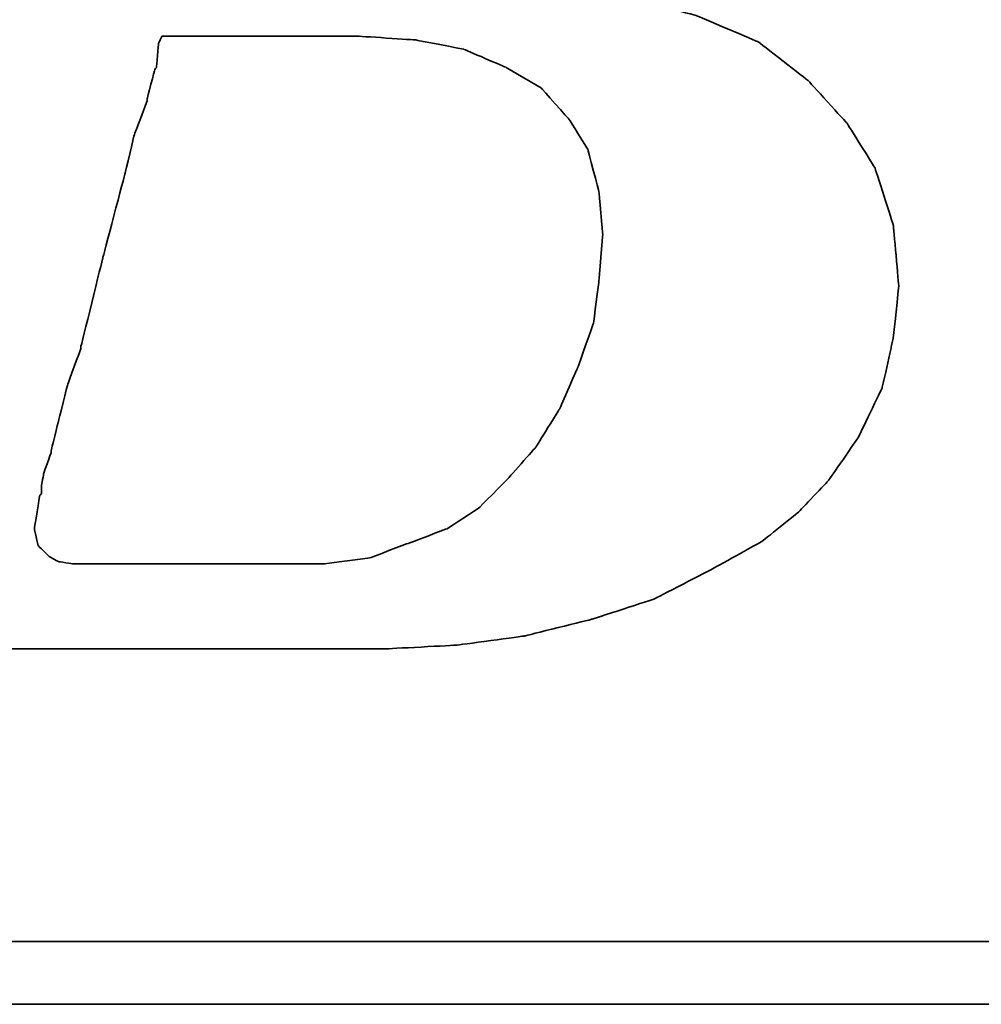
# Model space of a CAD drawing. Extents: x 15 to 126, y 28 to 89.
# Tile 21 of 45: x 89.03 to 90.09, y 62.99 to 64.07. Entities that reach past the tile are written whole.
import ezdxf

# ---------------------------------------------------------------- set-up
doc = ezdxf.new("R2010")
doc.units = 0
doc.header["$MEASUREMENT"] = 0
doc.layers.add('DIM', color=4, linetype='CONTINUOUS')
doc.layers.add('layer 1', color=7, linetype='CONTINUOUS')

# ---------------------------------------------------------------- blocks, each defined once
blk = doc.blocks.new('TBI MOTION logo(完整正式版)')
at = {"layer": 'layer 1', "color": 22, "lineweight": 35}
for points, knots in [([(-64.65375, -6.86375), (-64.65375, -6.86375), (-64.84375, -7.29625), (-64.84375, -7.29625), (-64.84375, -7.29625), (-64.84375, -7.29625), (-64.86875, -7.34375), (-64.86875, -7.34375), (-64.86875, -7.34375), (-64.86875, -7.34375), (-64.86875, -7.36875), (-64.86875, -7.36875), (-64.86875, -7.36875), (-64.86875, -7.36875), (-65.15375, -7.65375), (-65.15375, -7.65375), (-65.15375, -7.65375), (-65.15375, -7.65375), (-65.17875, -7.65375), (-65.17875, -7.65375), (-65.17875, -7.65375), (-65.17875, -7.65375), (-65.20375, -7.67875), (-65.20375, -7.67875), (-65.20375, -7.67875), (-65.20375, -7.67875), (-65.58875, -7.87125), (-65.58875, -7.87125), (-65.58875, -7.87125), (-65.58875, -7.87125), (-65.63375, -7.87125), (-65.63375, -7.87125), (-65.63375, -7.87125), (-65.63375, -7.87125), (-65.65875, -7.89375), (-65.65875, -7.89375), (-65.65875, -7.89375), (-65.65875, -7.89375), (-66.09375, -7.94375), (-66.09375, -7.94375), (-66.09375, -7.94375), (-66.09375, -7.94375), (-66.11375, -7.94375), (-66.11375, -7.94375), (-66.11375, -7.94375), (-66.11375, -7.94375), (-66.16375, -7.94375), (-66.16375, -7.94375), (-66.16375, -7.94375), (-66.16375, -7.94375), (-66.30875, -7.94375), (-66.30875, -7.94375), (-66.30875, -7.94375), (-66.30875, -7.94375), (-66.69375, -7.94375), (-66.69375, -7.94375), (-66.69375, -7.94375), (-66.69375, -7.94375), (-67.07375, -7.94375), (-67.07375, -7.94375), (-67.07375, -7.94375), (-67.07375, -7.94375), (-67.12375, -7.94375), (-67.12375, -7.94375), (-67.12375, -7.94375), (-67.12375, -7.94375), (-67.12375, -7.96625), (-67.12375, -7.96625), (-67.12375, -7.96625), (-67.12375, -7.96625), (-67.14875, -7.99125), (-67.14875, -7.99125), (-67.14875, -7.99125), (-67.14875, -7.99125), (-67.24375, -8.34875), (-67.24375, -8.34875), (-67.24375, -8.34875), (-67.24375, -8.34875), (-67.31375, -8.68625), (-67.31375, -8.68625), (-67.31375, -8.68625), (-67.31375, -8.68625), (-67.26875, -8.68625), (-67.26875, -8.68625), (-67.26875, -8.68625), (-67.26875, -8.68625), (-67.07375, -8.68625), (-67.07375, -8.68625), (-67.07375, -8.68625), (-67.07375, -8.68625), (-66.54875, -8.68625), (-66.54875, -8.68625), (-66.54875, -8.68625), (-66.54875, -8.68625), (-65.82625, -8.68625), (-65.82625, -8.68625), (-65.82625, -8.68625), (-65.82625, -8.68625), (-65.01375, -8.68625), (-65.01375, -8.68625), (-65.01375, -8.68625), (-65.01375, -8.68625), (-64.05375, -8.68625), (-64.05375, -8.68625), (-64.05375, -8.68625), (-64.05375, -8.68625), (-62.08375, -8.68625), (-62.08375, -8.68625), (-62.08375, -8.68625), (-62.08375, -8.68625), (-60.06875, -8.68625), (-60.06875, -8.68625), (-60.06875, -8.68625), (-60.06875, -8.68625), (-59.10875, -8.68625), (-59.10875, -8.68625), (-59.10875, -8.68625), (-59.10875, -8.68625), (-58.29375, -8.68625), (-58.29375, -8.68625), (-58.29375, -8.68625), (-58.29375, -8.68625), (-57.57375, -8.68625), (-57.57375, -8.68625), (-57.57375, -8.68625), (-57.57375, -8.68625), (-57.04875, -8.68625), (-57.04875, -8.68625), (-57.04875, -8.68625), (-57.04875, -8.68625), (-56.85375, -8.68625), (-56.85375, -8.68625), (-56.85375, -8.68625), (-56.85375, -8.68625), (-56.70875, -8.68625), (-56.70875, -8.68625), (-56.70875, -8.68625), (-56.70875, -8.68625), (-56.61375, -8.68625), (-56.61375, -8.68625), (-56.61375, -8.68625), (-56.61375, -8.68625), (-56.56875, -8.68625), (-56.56875, -8.68625), (-56.56875, -8.68625), (-56.56875, -8.68625), (-55.65375, -8.63875), (-55.65375, -8.63875), (-55.65375, -8.63875), (-55.65375, -8.63875), (-54.76875, -8.51875), (-54.76875, -8.51875), (-54.76875, -8.51875), (-54.76875, -8.51875), (-53.90375, -8.30375), (-53.90375, -8.30375), (-53.90375, -8.30375), (-53.90375, -8.30375), (-53.08875, -8.03875), (-53.08875, -8.03875), (-53.08875, -8.03875), (-53.08875, -8.03875), (-52.34375, -7.65375), (-52.34375, -7.65375), (-52.34375, -7.65375), (-52.34375, -7.65375), (-51.69875, -7.29625), (-51.69875, -7.29625), (-51.69875, -7.29625), (-51.69875, -7.29625), (-51.21875, -6.91125), (-51.21875, -6.91125), (-51.21875, -6.91125), (-51.21875, -6.91125), (-50.83375, -6.50375), (-50.83375, -6.50375), (-50.83375, -6.50375), (-50.83375, -6.50375), (-50.44875, -5.94875), (-50.44875, -5.94875), (-50.44875, -5.94875), (-50.44875, -5.94875), (-50.13875, -5.30375), (-50.13875, -5.30375), (-50.13875, -5.30375), (-50.13875, -5.30375), (-49.99375, -4.65375), (-49.99375, -4.65375), (-49.99375, -4.65375), (-49.99375, -4.65375), (-49.92375, -3.98375), (-49.92375, -3.98375), (-49.92375, -3.98375), (-49.92375, -3.98375), (-49.99375, -3.19374), (-49.99375, -3.19374), (-49.99375, -3.19374), (-49.99375, -3.19374), (-50.23374, -2.44874), (-50.23374, -2.44874), (-50.23374, -2.44874), (-50.23374, -2.44874), (-50.59375, -1.87374), (-50.59375, -1.87374), (-50.59375, -1.87374), (-50.59375, -1.87374), (-51.09875, -1.31874), (-51.09875, -1.31874), (-51.09875, -1.31874), (-51.09875, -1.31874), (-51.74375, -0.81875), (-51.74375, -0.81875), (-51.74375, -0.81875), (-51.74375, -0.81875), (-52.53875, -0.48125), (-52.53875, -0.48125), (-52.53875, -0.48125), (-52.53875, -0.48125), (-53.47375, -0.21875), (-53.47375, -0.21875), (-53.47375, -0.21875), (-53.47375, -0.21875), (-54.52875, -0.04874), (-54.52875, -0.04874), (-54.52875, -0.04874), (-54.52875, -0.04874), (-55.65375, 0.12125), (-55.65375, 0.12125), (-55.65375, 0.12125), (-55.65375, 0.12125), (-54.50375, 0.28624), (-54.50375, 0.28624), (-54.50375, 0.28624), (-54.50375, 0.28624), (-53.83375, 0.38124), (-53.83375, 0.38124), (-53.83375, 0.38124), (-53.83375, 0.38124), (-53.18375, 0.50125), (-53.18375, 0.50125), (-53.18375, 0.50125), (-53.18375, 0.50125), (-52.55875, 0.66874), (-52.55875, 0.66874), (-52.55875, 0.66874), (-52.55875, 0.66874), (-52.03375, 0.86124), (-52.03375, 0.86124), (-52.03375, 0.86124), (-52.03375, 0.86124), (-51.50374, 1.03124), (-51.50374, 1.03124), (-51.50374, 1.03124), (-51.50374, 1.03124), (-51.09875, 1.27125), (-51.09875, 1.27125), (-51.09875, 1.27125), (-51.09875, 1.27125), (-50.71375, 1.48624), (-50.71375, 1.48624), (-50.71375, 1.48624), (-50.71375, 1.48624), (-50.37625, 1.77625), (-50.37625, 1.77625), (-50.37625, 1.77625), (-50.37625, 1.77625), (-49.82375, 2.37625), (-49.82375, 2.37625), (-49.82375, 2.37625), (-49.82375, 2.37625), (-49.41875, 2.99625), (-49.41875, 2.99625), (-49.41875, 2.99625), (-49.41875, 2.99625), (-49.22375, 3.76625), (-49.22375, 3.76625), (-49.22375, 3.76625), (-49.22375, 3.76625), (-49.15375, 4.50874), (-49.15375, 4.50874), (-49.15375, 4.50874), (-49.15375, 4.50874), (-49.20375, 5.25125), (-49.20375, 5.25125), (-49.20375, 5.25125), (-49.20375, 5.25125), (-49.41875, 5.92625), (-49.41875, 5.92625), (-49.41875, 5.92625), (-49.41875, 5.92625), (-49.77875, 6.47625), (-49.77875, 6.47625), (-49.77875, 6.47625), (-49.77875, 6.47625), (-50.33125, 7.02624), (-50.33125, 7.02624), (-50.33125, 7.02624), (-50.33125, 7.02624), (-51.00125, 7.43625), (-51.00125, 7.43625), (-51.00125, 7.43625), (-51.00125, 7.43625), (-51.79375, 7.72625), (-51.79375, 7.72625), (-51.79375, 7.72625), (-51.79375, 7.72625), (-52.72875, 7.89124), (-52.72875, 7.89124), (-52.72875, 7.89124), (-52.72875, 7.89124), (-53.83375, 7.98625), (-53.83375, 7.98625), (-53.83375, 7.98625), (-53.83375, 7.98625), (-53.92875, 7.98625), (-53.92875, 7.98625), (-53.92875, 7.98625), (-53.92875, 7.98625), (-54.26375, 7.98625), (-54.26375, 7.98625), (-54.26375, 7.98625), (-54.26375, 7.98625), (-54.74375, 7.98625), (-54.74375, 7.98625), (-54.74375, 7.98625), (-54.74375, 7.98625), (-55.36875, 7.98625), (-55.36875, 7.98625), (-55.36875, 7.98625), (-55.36875, 7.98625), (-56.13375, 7.98625), (-56.13375, 7.98625), (-56.13375, 7.98625), (-56.13375, 7.98625), (-56.94875, 7.98625), (-56.94875, 7.98625), (-56.94875, 7.98625), (-56.94875, 7.98625), (-58.77625, 7.98625), (-58.77625, 7.98625), (-58.77625, 7.98625), (-58.77625, 7.98625), (-60.59875, 7.98625), (-60.59875, 7.98625), (-60.59875, 7.98625), (-60.59875, 7.98625), (-61.41375, 7.98625), (-61.41375, 7.98625), (-61.41375, 7.98625), (-61.41375, 7.98625), (-62.17875, 7.98625), (-62.17875, 7.98625), (-62.17875, 7.98625), (-62.17875, 7.98625), (-62.80375, 7.98625), (-62.80375, 7.98625), (-62.80375, 7.98625), (-62.80375, 7.98625), (-63.30625, 7.98625), (-63.30625, 7.98625), (-63.30625, 7.98625), (-63.30625, 7.98625), (-63.57375, 7.98625), (-63.57375, 7.98625), (-63.57375, 7.98625), (-63.57375, 7.98625), (-63.57375, 7.96375), (-63.57375, 7.96375), (-63.57375, 7.96375), (-63.57375, 7.96375), (-63.59875, 7.94125), (-63.59875, 7.94125), (-63.59875, 7.94125), (-63.59875, 7.94125), (-63.69375, 7.55625), (-63.69375, 7.55625), (-63.69375, 7.55625), (-63.69375, 7.55625), (-63.76375, 7.24624), (-63.76375, 7.24624), (-63.76375, 7.24624), (-63.76375, 7.24624), (-63.23875, 7.24624), (-63.23875, 7.24624), (-63.23875, 7.24624), (-63.23875, 7.24624), (-62.75875, 7.24624), (-62.75875, 7.24624), (-62.75875, 7.24624), (-62.75875, 7.24624), (-62.61125, 7.24624), (-62.61125, 7.24624), (-62.61125, 7.24624), (-62.61125, 7.24624), (-62.56625, 7.24624), (-62.56625, 7.24624), (-62.56625, 7.24624), (-62.56625, 7.24624), (-62.22875, 7.24624), (-62.22875, 7.24624), (-62.22875, 7.24624), (-62.22875, 7.24624), (-62.20375, 7.24624), (-62.20375, 7.24624), (-62.20375, 7.24624), (-62.20375, 7.24624), (-62.17875, 7.21875), (-62.17875, 7.21875), (-62.17875, 7.21875), (-62.17875, 7.21875), (-61.96375, 7.17125), (-61.96375, 7.17125), (-61.96375, 7.17125), (-61.96375, 7.17125), (-61.72375, 7.12624), (-61.72375, 7.12624), (-61.72375, 7.12624), (-61.72375, 7.12624), (-61.70375, 7.12624), (-61.70375, 7.12624), (-61.70375, 7.12624), (-61.70375, 7.12624), (-61.55875, 7.07624), (-61.55875, 7.07624), (-61.55875, 7.07624), (-61.55875, 7.07624), (-61.50875, 7.07624), (-61.50875, 7.07624), (-61.50875, 7.07624), (-61.50875, 7.07624), (-61.48375, 7.02624), (-61.48375, 7.02624), (-61.48375, 7.02624), (-61.48375, 7.02624), (-61.31875, 6.83375), (-61.31875, 6.83375), (-61.31875, 6.83375), (-61.31875, 6.83375), (-61.29375, 6.81125), (-61.29375, 6.81125), (-61.29375, 6.81125), (-61.29375, 6.81125), (-61.29375, 6.78625), (-61.29375, 6.78625), (-61.29375, 6.78625), (-61.29375, 6.78625), (-61.19875, 6.50124), (-61.19875, 6.50124), (-61.19875, 6.50124), (-61.19875, 6.50124), (-61.17375, 6.45124), (-61.17375, 6.45124), (-61.17375, 6.45124), (-61.17375, 6.45124), (-61.19875, 6.40625), (-61.19875, 6.40625), (-61.19875, 6.40625), (-61.19875, 6.40625), (-61.26875, 5.99624), (-61.26875, 5.99624), (-61.26875, 5.99624), (-61.26875, 5.99624), (-61.26875, 5.85125), (-61.26875, 5.85125), (-61.26875, 5.85125), (-61.26875, 5.85125), (-61.26875, 5.82625), (-61.26875, 5.82625), (-61.26875, 5.82625), (-61.26875, 5.82625), (-61.29375, 5.80625), (-61.29375, 5.80625), (-61.29375, 5.80625), (-61.29375, 5.80625), (-61.34125, 5.66125), (-61.34125, 5.66125), (-61.34125, 5.66125), (-61.34125, 5.66125), (-61.41375, 5.44625), (-61.41375, 5.44625), (-61.41375, 5.44625), (-61.41375, 5.44625), (-61.48375, 5.15625), (-61.48375, 5.15625), (-61.48375, 5.15625), (-61.48375, 5.15625), (-61.58375, 4.82124), (-61.58375, 4.82124), (-61.58375, 4.82124), (-61.58375, 4.82124), (-61.79875, 4.00375), (-61.79875, 4.00375), (-61.79875, 4.00375), (-61.79875, 4.00375), (-62.05875, 2.99625), (-62.05875, 2.99625), (-62.05875, 2.99625), (-62.05875, 2.99625), (-62.34875, 1.91625), (-62.34875, 1.91625), (-62.34875, 1.91625), (-62.34875, 1.91625), (-62.97375, -0.41124), (-62.97375, -0.41124), (-62.97375, -0.41124), (-62.97375, -0.41124), (-63.59875, -2.75875), (-63.59875, -2.75875), (-63.59875, -2.75875), (-63.59875, -2.75875), (-63.88375, -3.86374), (-63.88375, -3.86374), (-63.88375, -3.86374), (-63.88375, -3.86374), (-64.14875, -4.82374), (-64.14875, -4.82374), (-64.14875, -4.82374), (-64.14875, -4.82374), (-64.36375, -5.64125), (-64.36375, -5.64125), (-64.36375, -5.64125), (-64.36375, -5.64125), (-64.43625, -5.97625), (-64.43625, -5.97625), (-64.43625, -5.97625), (-64.43625, -5.97625), (-64.50875, -6.28625), (-64.50875, -6.28625), (-64.50875, -6.28625), (-64.50875, -6.28625), (-64.50875, -6.30875), (-64.50875, -6.30875), (-64.50875, -6.30875), (-64.50875, -6.30875), (-64.57875, -6.50375), (-64.57875, -6.50375), (-64.57875, -6.50375), (-64.57875, -6.50375), (-64.62875, -6.69625), (-64.62875, -6.69625), (-64.62875, -6.69625), (-64.62875, -6.69625), (-64.62875, -6.76875), (-64.62875, -6.76875), (-64.62875, -6.76875), (-64.62875, -6.76875), (-64.62875, -6.81375), (-64.62875, -6.81375), (-64.62875, -6.81375), (-64.62875, -6.81375), (-64.62875, -6.83875), (-64.62875, -6.83875), (-64.62875, -6.83875), (-64.62875, -6.83875), (-64.65375, -6.86375), (-64.65375, -6.86375)], [0, 0, 0, 0, 0.00719424, 0.00719424, 0.00719424, 0.00719425, 0.01438849, 0.01438849, 0.01438849, 0.0143885, 0.02158273, 0.02158273, 0.02158273, 0.02158274, 0.02877698, 0.02877698, 0.02877698, 0.02877699, 0.03597122, 0.03597122, 0.03597122, 0.03597123, 0.04316547, 0.04316547, 0.04316547, 0.04316548, 0.05035971, 0.05035971, 0.05035971, 0.05035972, 0.05755396, 0.05755396, 0.05755396, 0.05755397, 0.0647482, 0.0647482, 0.0647482, 0.06474821, 0.07194245, 0.07194245, 0.07194245, 0.07194246, 0.07913669, 0.07913669, 0.07913669, 0.0791367, 0.08633094, 0.08633094, 0.08633094, 0.08633095, 0.09352518, 0.09352518, 0.09352518, 0.09352519, 0.10071942, 0.10071942, 0.10071942, 0.10071943, 0.10791367, 0.10791367, 0.10791367, 0.10791368, 0.11510791, 0.11510791, 0.11510791, 0.11510792, 0.12230216, 0.12230216, 0.12230216, 0.12230217, 0.1294964, 0.1294964, 0.1294964, 0.12949641, 0.13669065, 0.13669065, 0.13669065, 0.13669066, 0.14388489, 0.14388489, 0.14388489, 0.1438849, 0.15107914, 0.15107914, 0.15107914, 0.15107915, 0.15827338, 0.15827338, 0.15827338, 0.15827339, 0.16546763, 0.16546763, 0.16546763, 0.16546764, 0.17266187, 0.17266187, 0.17266187, 0.17266188, 0.17985612, 0.17985612, 0.17985612, 0.17985613, 0.18705036, 0.18705036, 0.18705036, 0.18705037, 0.1942446, 0.1942446, 0.1942446, 0.19424461, 0.20143885, 0.20143885, 0.20143885, 0.20143886, 0.20863309, 0.20863309, 0.20863309, 0.2086331, 0.21582734, 0.21582734, 0.21582734, 0.21582735, 0.22302158, 0.22302158, 0.22302158, 0.22302159, 0.23021583, 0.23021583, 0.23021583, 0.23021584, 0.23741007, 0.23741007, 0.23741007, 0.23741008, 0.24460432, 0.24460432, 0.24460432, 0.24460433, 0.25179856, 0.25179856, 0.25179856, 0.25179857, 0.25899281, 0.25899281, 0.25899281, 0.25899282, 0.26618705, 0.26618705, 0.26618705, 0.26618706, 0.27338129, 0.27338129, 0.27338129, 0.2733813, 0.28057554, 0.28057554, 0.28057554, 0.28057555, 0.28776978, 0.28776978, 0.28776978, 0.28776979, 0.29496403, 0.29496403, 0.29496403, 0.29496404, 0.30215827, 0.30215827, 0.30215827, 0.30215828, 0.30935252, 0.30935252, 0.30935252, 0.30935253, 0.31654676, 0.31654676, 0.31654676, 0.31654677, 0.32374101, 0.32374101, 0.32374101, 0.32374102, 0.33093525, 0.33093525, 0.33093525, 0.33093526, 0.3381295, 0.3381295, 0.3381295, 0.33812951, 0.34532374, 0.34532374, 0.34532374, 0.34532375, 0.35251799, 0.35251799, 0.35251799, 0.352518, 0.35971223, 0.35971223, 0.35971223, 0.35971224, 0.36690647, 0.36690647, 0.36690647, 0.36690648, 0.37410072, 0.37410072, 0.37410072, 0.37410073, 0.38129496, 0.38129496, 0.38129496, 0.38129497, 0.38848921, 0.38848921, 0.38848921, 0.38848922, 0.39568345, 0.39568345, 0.39568345, 0.39568346, 0.4028777, 0.4028777, 0.4028777, 0.40287771, 0.41007194, 0.41007194, 0.41007194, 0.41007195, 0.41726619, 0.41726619, 0.41726619, 0.4172662, 0.42446043, 0.42446043, 0.42446043, 0.42446044, 0.43165468, 0.43165468, 0.43165468, 0.43165469, 0.43884892, 0.43884892, 0.43884892, 0.43884893, 0.44604317, 0.44604317, 0.44604317, 0.44604318, 0.45323741, 0.45323741, 0.45323741, 0.45323742, 0.46043165, 0.46043165, 0.46043165, 0.46043166, 0.4676259, 0.4676259, 0.4676259, 0.46762591, 0.47482014, 0.47482014, 0.47482014, 0.47482015, 0.48201439, 0.48201439, 0.48201439, 0.4820144, 0.48920863, 0.48920863, 0.48920863, 0.48920864, 0.49640288, 0.49640288, 0.49640288, 0.49640289, 0.50359712, 0.50359712, 0.50359712, 0.50359713, 0.51079137, 0.51079137, 0.51079137, 0.51079138, 0.51798561, 0.51798561, 0.51798561, 0.51798562, 0.52517986, 0.52517986, 0.52517986, 0.52517987, 0.5323741, 0.5323741, 0.5323741, 0.53237411, 0.53956835, 0.53956835, 0.53956835, 0.53956836, 0.54676259, 0.54676259, 0.54676259, 0.5467626, 0.55395683, 0.55395683, 0.55395683, 0.55395684, 0.56115108, 0.56115108, 0.56115108, 0.56115109, 0.56834532, 0.56834532, 0.56834532, 0.56834533, 0.57553957, 0.57553957, 0.57553957, 0.57553958, 0.58273381, 0.58273381, 0.58273381, 0.58273382, 0.58992806, 0.58992806, 0.58992806, 0.58992807, 0.5971223, 0.5971223, 0.5971223, 0.59712231, 0.60431655, 0.60431655, 0.60431655, 0.60431656, 0.61151079, 0.61151079, 0.61151079, 0.6115108, 0.61870504, 0.61870504, 0.61870504, 0.61870505, 0.62589928, 0.62589928, 0.62589928, 0.62589929, 0.63309353, 0.63309353, 0.63309353, 0.63309354, 0.64028777, 0.64028777, 0.64028777, 0.64028778, 0.64748201, 0.64748201, 0.64748201, 0.64748202, 0.65467626, 0.65467626, 0.65467626, 0.65467627, 0.6618705, 0.6618705, 0.6618705, 0.66187051, 0.66906475, 0.66906475, 0.66906475, 0.66906476, 0.67625899, 0.67625899, 0.67625899, 0.676259, 0.68345324, 0.68345324, 0.68345324, 0.68345325, 0.69064748, 0.69064748, 0.69064748, 0.69064749, 0.69784173, 0.69784173, 0.69784173, 0.69784174, 0.70503597, 0.70503597, 0.70503597, 0.70503598, 0.71223022, 0.71223022, 0.71223022, 0.71223023, 0.71942446, 0.71942446, 0.71942446, 0.71942447, 0.72661871, 0.72661871, 0.72661871, 0.72661872, 0.73381295, 0.73381295, 0.73381295, 0.73381296, 0.74100719, 0.74100719, 0.74100719, 0.7410072, 0.74820144, 0.74820144, 0.74820144, 0.74820145, 0.75539568, 0.75539568, 0.75539568, 0.75539569, 0.76258993, 0.76258993, 0.76258993, 0.76258994, 0.76978417, 0.76978417, 0.76978417, 0.76978418, 0.77697842, 0.77697842, 0.77697842, 0.77697843, 0.78417266, 0.78417266, 0.78417266, 0.78417267, 0.79136691, 0.79136691, 0.79136691, 0.79136692, 0.79856115, 0.79856115, 0.79856115, 0.79856116, 0.8057554, 0.8057554, 0.8057554, 0.80575541, 0.81294964, 0.81294964, 0.81294964, 0.81294965, 0.82014388, 0.82014388, 0.82014388, 0.82014389, 0.82733813, 0.82733813, 0.82733813, 0.82733814, 0.83453237, 0.83453237, 0.83453237, 0.83453238, 0.84172662, 0.84172662, 0.84172662, 0.84172663, 0.84892086, 0.84892086, 0.84892086, 0.84892087, 0.85611511, 0.85611511, 0.85611511, 0.85611512, 0.86330935, 0.86330935, 0.86330935, 0.86330936, 0.8705036, 0.8705036, 0.8705036, 0.87050361, 0.87769784, 0.87769784, 0.87769784, 0.87769785, 0.88489209, 0.88489209, 0.88489209, 0.8848921, 0.89208633, 0.89208633, 0.89208633, 0.89208634, 0.89928058, 0.89928058, 0.89928058, 0.89928059, 0.90647482, 0.90647482, 0.90647482, 0.90647483, 0.91366906, 0.91366906, 0.91366906, 0.91366907, 0.92086331, 0.92086331, 0.92086331, 0.92086332, 0.92805755, 0.92805755, 0.92805755, 0.92805756, 0.9352518, 0.9352518, 0.9352518, 0.93525181, 0.94244604, 0.94244604, 0.94244604, 0.94244605, 0.94964029, 0.94964029, 0.94964029, 0.9496403, 0.95683453, 0.95683453, 0.95683453, 0.95683454, 0.96402878, 0.96402878, 0.96402878, 0.96402879, 0.97122302, 0.97122302, 0.97122302, 0.97122303, 0.97841727, 0.97841727, 0.97841727, 0.97841728, 0.98561151, 0.98561151, 0.98561151, 0.98561152, 0.99280576, 0.99280576, 0.99280576, 0.99280577, 1, 1, 1, 1]), ([(-61.03125, -6.57375), (-61.03125, -6.57375), (-61.03125, -6.67125), (-61.03125, -6.67125), (-61.03125, -6.67125), (-61.03125, -6.67125), (-61.05375, -6.69625), (-61.05375, -6.69625), (-61.05375, -6.69625), (-61.05375, -6.69625), (-61.12375, -7.12875), (-61.12375, -7.12875), (-61.12375, -7.12875), (-61.12375, -7.12875), (-61.07875, -7.34375), (-61.07875, -7.34375), (-61.07875, -7.34375), (-61.07875, -7.34375), (-60.93375, -7.48875), (-60.93375, -7.48875), (-60.93375, -7.48875), (-60.93375, -7.48875), (-60.81375, -7.55625), (-60.81375, -7.55625), (-60.81375, -7.55625), (-60.81375, -7.55625), (-60.62375, -7.58375), (-60.62375, -7.58375), (-60.62375, -7.58375), (-60.62375, -7.58375), (-60.30875, -7.58375), (-60.30875, -7.58375), (-60.30875, -7.58375), (-60.30875, -7.58375), (-59.97375, -7.58375), (-59.97375, -7.58375), (-59.97375, -7.58375), (-59.97375, -7.58375), (-59.87875, -7.58375), (-59.87875, -7.58375), (-59.87875, -7.58375), (-59.87875, -7.58375), (-59.63625, -7.58375), (-59.63625, -7.58375), (-59.63625, -7.58375), (-59.63625, -7.58375), (-58.96875, -7.58375), (-58.96875, -7.58375), (-58.96875, -7.58375), (-58.96875, -7.58375), (-58.29375, -7.58375), (-58.29375, -7.58375), (-58.29375, -7.58375), (-58.29375, -7.58375), (-58.05375, -7.58375), (-58.05375, -7.58375), (-58.05375, -7.58375), (-58.05375, -7.58375), (-57.98375, -7.58375), (-57.98375, -7.58375), (-57.98375, -7.58375), (-57.98375, -7.58375), (-57.35875, -7.58375), (-57.35875, -7.58375), (-57.35875, -7.58375), (-57.35875, -7.58375), (-56.78375, -7.50875), (-56.78375, -7.50875), (-56.78375, -7.50875), (-56.78375, -7.50875), (-56.27875, -7.31875), (-56.27875, -7.31875), (-56.27875, -7.31875), (-56.27875, -7.31875), (-55.77375, -7.12875), (-55.77375, -7.12875), (-55.77375, -7.12875), (-55.77375, -7.12875), (-55.36875, -6.86375), (-55.36875, -6.86375), (-55.36875, -6.86375), (-55.36875, -6.86375), (-55.00875, -6.50375), (-55.00875, -6.50375), (-55.00875, -6.50375), (-55.00875, -6.50375), (-54.62375, -6.06875), (-54.62375, -6.06875), (-54.62375, -6.06875), (-54.62375, -6.06875), (-54.31375, -5.56875), (-54.31375, -5.56875), (-54.31375, -5.56875), (-54.31375, -5.56875), (-54.07375, -5.01625), (-54.07375, -5.01625), (-54.07375, -5.01625), (-54.07375, -5.01625), (-53.87875, -4.46374), (-53.87875, -4.46374), (-53.87875, -4.46374), (-53.87875, -4.46374), (-53.80875, -3.91375), (-53.80875, -3.91375), (-53.80875, -3.91375), (-53.80875, -3.91375), (-53.75875, -3.31375), (-53.75875, -3.31375), (-53.75875, -3.31375), (-53.75875, -3.31375), (-53.80875, -2.75875), (-53.80875, -2.75875), (-53.80875, -2.75875), (-53.80875, -2.75875), (-53.95375, -2.20875), (-53.95375, -2.20875), (-53.95375, -2.20875), (-53.95375, -2.20875), (-54.19375, -1.82625), (-54.19375, -1.82625), (-54.19375, -1.82625), (-54.19375, -1.82625), (-54.55375, -1.41875), (-54.55375, -1.41875), (-54.55375, -1.41875), (-54.55375, -1.41875), (-55.00875, -1.15125), (-55.00875, -1.15125), (-55.00875, -1.15125), (-55.00875, -1.15125), (-55.56125, -0.91375), (-55.56125, -0.91375), (-55.56125, -0.91375), (-55.56125, -0.91375), (-56.18125, -0.79375), (-56.18125, -0.79375), (-56.18125, -0.79375), (-56.18125, -0.79375), (-56.94875, -0.74374), (-56.94875, -0.74374), (-56.94875, -0.74374), (-56.94875, -0.74374), (-56.99875, -0.74374), (-56.99875, -0.74374), (-56.99875, -0.74374), (-56.99875, -0.74374), (-57.09375, -0.74374), (-57.09375, -0.74374), (-57.09375, -0.74374), (-57.09375, -0.74374), (-57.38375, -0.74374), (-57.38375, -0.74374), (-57.38375, -0.74374), (-57.38375, -0.74374), (-57.76875, -0.74374), (-57.76875, -0.74374), (-57.76875, -0.74374), (-57.76875, -0.74374), (-58.24625, -0.74374), (-58.24625, -0.74374), (-58.24625, -0.74374), (-58.24625, -0.74374), (-58.72875, -0.74374), (-58.72875, -0.74374), (-58.72875, -0.74374), (-58.72875, -0.74374), (-59.20875, -0.74374), (-59.20875, -0.74374), (-59.20875, -0.74374), (-59.20875, -0.74374), (-59.46875, -0.74374), (-59.46875, -0.74374), (-59.46875, -0.74374), (-59.46875, -0.74374), (-59.51625, -0.83875), (-59.51625, -0.83875), (-59.51625, -0.83875), (-59.51625, -0.83875), (-59.54375, -1.15125), (-59.54375, -1.15125), (-59.54375, -1.15125), (-59.54375, -1.15125), (-59.56375, -1.17874), (-59.56375, -1.17874), (-59.56375, -1.17874), (-59.56375, -1.17874), (-59.66375, -1.55875), (-59.66375, -1.55875), (-59.66375, -1.55875), (-59.66375, -1.55875), (-59.66375, -1.58375), (-59.66375, -1.58375), (-59.66375, -1.58375), (-59.66375, -1.58375), (-59.82875, -2.01874), (-59.82875, -2.01874), (-59.82875, -2.01874), (-59.82875, -2.01874), (-59.94875, -2.52125), (-59.94875, -2.52125), (-59.94875, -2.52125), (-59.94875, -2.52125), (-60.23875, -3.62375), (-60.23875, -3.62375), (-60.23875, -3.62375), (-60.23875, -3.62375), (-60.52375, -4.77624), (-60.52375, -4.77624), (-60.52375, -4.77624), (-60.52375, -4.77624), (-60.52375, -4.79874), (-60.52375, -4.79874), (-60.52375, -4.79874), (-60.52375, -4.79874), (-60.69125, -5.25375), (-60.69125, -5.25375), (-60.69125, -5.25375), (-60.69125, -5.25375), (-60.81375, -5.73625), (-60.81375, -5.73625), (-60.81375, -5.73625), (-60.81375, -5.73625), (-60.90875, -6.11875), (-60.90875, -6.11875), (-60.90875, -6.11875), (-60.90875, -6.11875), (-60.90875, -6.14375), (-60.90875, -6.14375), (-60.90875, -6.14375), (-60.90875, -6.14375), (-61.00375, -6.40875), (-61.00375, -6.40875), (-61.00375, -6.40875), (-61.00375, -6.40875), (-61.03125, -6.57375), (-61.03125, -6.57375)], [0, 0, 0, 0, 0.01694915, 0.01694915, 0.01694915, 0.01694916, 0.03389831, 0.03389831, 0.03389831, 0.03389832, 0.05084746, 0.05084746, 0.05084746, 0.05084747, 0.06779661, 0.06779661, 0.06779661, 0.06779662, 0.08474576, 0.08474576, 0.08474576, 0.08474577, 0.10169492, 0.10169492, 0.10169492, 0.10169493, 0.11864407, 0.11864407, 0.11864407, 0.11864408, 0.13559322, 0.13559322, 0.13559322, 0.13559323, 0.15254237, 0.15254237, 0.15254237, 0.15254238, 0.16949153, 0.16949153, 0.16949153, 0.16949154, 0.18644068, 0.18644068, 0.18644068, 0.18644069, 0.20338983, 0.20338983, 0.20338983, 0.20338984, 0.22033898, 0.22033898, 0.22033898, 0.22033899, 0.23728814, 0.23728814, 0.23728814, 0.23728815, 0.25423729, 0.25423729, 0.25423729, 0.2542373, 0.27118644, 0.27118644, 0.27118644, 0.27118645, 0.28813559, 0.28813559, 0.28813559, 0.2881356, 0.30508475, 0.30508475, 0.30508475, 0.30508476, 0.3220339, 0.3220339, 0.3220339, 0.32203391, 0.33898305, 0.33898305, 0.33898305, 0.33898306, 0.3559322, 0.3559322, 0.3559322, 0.35593221, 0.37288136, 0.37288136, 0.37288136, 0.37288137, 0.38983051, 0.38983051, 0.38983051, 0.38983052, 0.40677966, 0.40677966, 0.40677966, 0.40677967, 0.42372881, 0.42372881, 0.42372881, 0.42372882, 0.44067797, 0.44067797, 0.44067797, 0.44067798, 0.45762712, 0.45762712, 0.45762712, 0.45762713, 0.47457627, 0.47457627, 0.47457627, 0.47457628, 0.49152542, 0.49152542, 0.49152542, 0.49152543, 0.50847458, 0.50847458, 0.50847458, 0.50847459, 0.52542373, 0.52542373, 0.52542373, 0.52542374, 0.54237288, 0.54237288, 0.54237288, 0.54237289, 0.55932203, 0.55932203, 0.55932203, 0.55932204, 0.57627119, 0.57627119, 0.57627119, 0.5762712, 0.59322034, 0.59322034, 0.59322034, 0.59322035, 0.61016949, 0.61016949, 0.61016949, 0.6101695, 0.62711864, 0.62711864, 0.62711864, 0.62711865, 0.6440678, 0.6440678, 0.6440678, 0.64406781, 0.66101695, 0.66101695, 0.66101695, 0.66101696, 0.6779661, 0.6779661, 0.6779661, 0.67796611, 0.69491525, 0.69491525, 0.69491525, 0.69491526, 0.71186441, 0.71186441, 0.71186441, 0.71186442, 0.72881356, 0.72881356, 0.72881356, 0.72881357, 0.74576271, 0.74576271, 0.74576271, 0.74576272, 0.76271186, 0.76271186, 0.76271186, 0.76271187, 0.77966102, 0.77966102, 0.77966102, 0.77966103, 0.79661017, 0.79661017, 0.79661017, 0.79661018, 0.81355932, 0.81355932, 0.81355932, 0.81355933, 0.83050847, 0.83050847, 0.83050847, 0.83050848, 0.84745763, 0.84745763, 0.84745763, 0.84745764, 0.86440678, 0.86440678, 0.86440678, 0.86440679, 0.88135593, 0.88135593, 0.88135593, 0.88135594, 0.89830508, 0.89830508, 0.89830508, 0.89830509, 0.91525424, 0.91525424, 0.91525424, 0.91525425, 0.93220339, 0.93220339, 0.93220339, 0.9322034, 0.94915254, 0.94915254, 0.94915254, 0.94915255, 0.96610169, 0.96610169, 0.96610169, 0.9661017, 0.98305085, 0.98305085, 0.98305085, 0.98305086, 1, 1, 1, 1]), ([(75.90875, -9.47875), (75.90875, -9.47875), (75.90875, -12.28625), (75.90875, -12.28625), (75.90875, -12.28625), (75.90875, -12.28625), (75.90875, -12.47875), (75.90875, -12.47875), (75.90875, -12.47875), (75.90875, -12.47875), (75.71625, -12.47875), (75.71625, -12.47875), (75.71625, -12.47875), (75.71625, -12.47875), (-88.32875, -12.47875), (-88.32875, -12.47875), (-88.32875, -12.47875), (-88.32875, -12.47875), (-88.32875, -13.29375), (-88.32875, -13.29375), (-88.32875, -13.29375), (-88.32875, -13.29375), (82.89125, -13.29375), (82.89125, -13.29375), (82.89125, -13.29375), (82.89125, -13.29375), (75.90875, -9.47875), (75.90875, -9.47875)], [0, 0, 0, 0, 0.14285714, 0.14285714, 0.14285714, 0.14285715, 0.28571429, 0.28571429, 0.28571429, 0.2857143, 0.42857143, 0.42857143, 0.42857143, 0.42857144, 0.57142857, 0.57142857, 0.57142857, 0.57142858, 0.71428571, 0.71428571, 0.71428571, 0.71428572, 0.85714286, 0.85714286, 0.85714286, 0.85714287, 1, 1, 1, 1])]:
    blk.add_open_spline(points, degree=3, knots=knots, dxfattribs=at)

msp = doc.modelspace()

# ---------------------------------------------------------------- block references
at = {"layer": 'DIM', "color": 0, "xscale": 0.0851363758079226, "yscale": 0.0851363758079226, "zscale": 0.0851363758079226}
msp.add_blockref('TBI MOTION logo(完整正式版)', (94.2541, 64.1192), dxfattribs=at)

doc.saveas('drawing.dxf')
